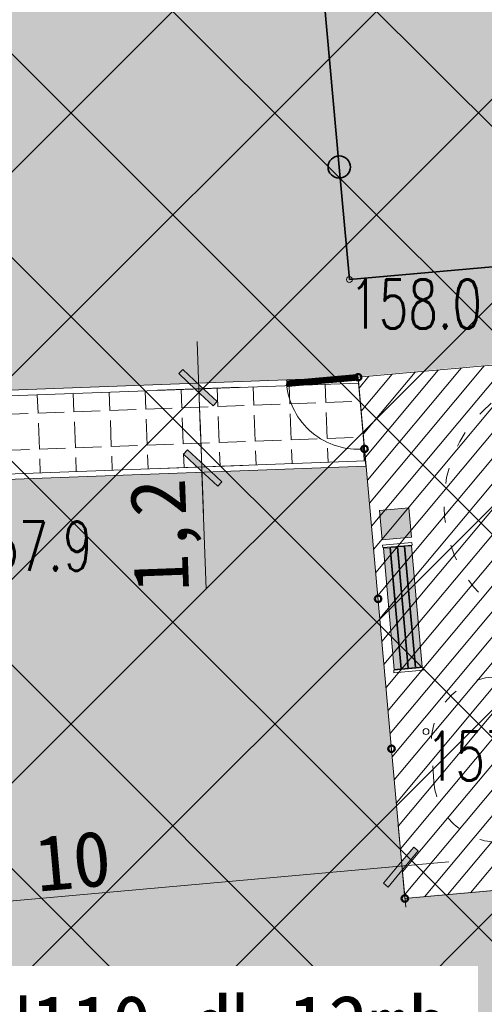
# Model space of a CAD drawing. Header units: feet. Extents: x 7493042 to 7493387, y 5986509 to 5986725.
# Tile 22 of 73: x 7493208 to 7493215, y 5986654 to 5986669. Entities that reach past the tile are written whole.
import ezdxf
from ezdxf import colors
from ezdxf.entities.mleader import LeaderData, LeaderLine
from ezdxf.enums import TextEntityAlignment as Align
from ezdxf.math import Vec2, Vec3

# ---------------------------------------------------------------- set-up
doc = ezdxf.new("R2010")
doc.units = ezdxf.units.FT
doc.header["$MEASUREMENT"] = 0
doc.linetypes.add('ACAD_ISO03W100', pattern=[30, 12, -18])
doc.linetypes.add('HIDDEN2', pattern=[4.7624999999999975, 3.174999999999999, -1.587499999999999])
doc.layers.get('0').update_dxf_attribs({"color": 250, "linetype": 'CONTINUOUS', "lineweight": 100})
doc.layers.get('Defpoints').update_dxf_attribs({"linetype": 'CONTINUOUS'})
doc.layers.add('2D_OGOLNE', color=7, linetype='CONTINUOUS')
for name, color, linetype, lineweight in [('_budynek', 7, 'CONTINUOUS', 50), ('_k_kreskowanie', 250, 'CONTINUOUS', 5), ('_k_urzadzenia', 250, 'CONTINUOUS', 13), ('_k_widok', 7, 'CONTINUOUS', 18), ('_k_wymiar', 7, 'CONTINUOUS', 13), ('_k_zarys', 7, 'HIDDEN2', 20), ('_k_ściany', 7, 'CONTINUOUS', 35), ('OTO_L_0', 7, 'CONTINUOUS', 35), ('OTR_T_1', 7, 'CONTINUOUS', 18), ('WYMIAR-ARCH', 7, 'CONTINUOUS', 9)]:
    doc.layers.add(name, color=color, linetype=linetype, lineweight=lineweight)
doc.styles.add('GENERATED_STYLE_1', font='MS Gothic.ttf')
doc.styles.get("Standard").update_dxf_attribs({"font": 'Simplex.SHX', "width": 0.75})
doc.dimstyles.new('zag 500', dxfattribs={"dimtxt": 0.85, "dimasz": 0.09, "dimexe": 1.25, "dimexo": 0.625, "dimgap": 0.1, "dimtad": 1, "dimtxsty": 'GENERATED_STYLE_1', "dimblk": 'W', "dimcen": 2.5, "dimse1": 1, "dimse2": 1, "dimclrd": 7, "dimclrt": 256, "dimadec": 0, "dimazin": 0, "dimtfac": 1, "dimtmove": 0, "dimatfit": 0, "dimfxl": 1.25, "dimlwd": 5, "dimarcsym": 0})

# ---------------------------------------------------------------- blocks, each defined once
blk = doc.blocks.new('2_OTRN')
at = {"linetype": 'Continuous'}
blk.add_circle((0, 0), 0.045, dxfattribs=at)
blk = doc.blocks.new('2123EPZ')
at = {"layer": '_k_widok', "linetype": 'ACAD_ISO03W100', "ltscale": 0.02}
blk.add_lwpolyline([(-3.064794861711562, -1.794999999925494, -0.2205930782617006), (-4.209800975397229, -1.263999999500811), (-4.25282537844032, -1.263999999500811, -0.4142135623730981), (-5.25282537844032, -0.2639999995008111), (-5.25282537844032, 0.2640000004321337, -0.414213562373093), (-4.25282537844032, 1.264000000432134), (-4.209800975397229, 1.264000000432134, -0.2205930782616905), (-3.064794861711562, 1.795000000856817), (-1.5, 1.795000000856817, -0.4142135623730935), (0, 0.2950000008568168), (0, -0.2949999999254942, -0.4142135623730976), (-1.5, -1.794999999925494)], format="xyb", close=True, dxfattribs=at)
blk = doc.blocks.new('3009EPZ')
at = {"layer": '_k_widok', "linetype": 'ACAD_ISO03W100', "ltscale": 0.02}
blk.add_circle((-2.000624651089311, 0), 2.000624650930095, dxfattribs=at)
blk = doc.blocks.new('ławka+kosz')
at = {"layer": '2D_OGOLNE', "linetype": 'Continuous', "lineweight": 0}
for points in [[(7.275957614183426e-12, 2490.000000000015), (450, 2490.000000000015), (450, 2040), (2.182787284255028e-11, 2040)], [(109.9999999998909, 50), (109.99999999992, 1910), (9.999999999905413, 1910), (9.999999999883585, 49.99999999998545)], [(219.99999999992, 1909.999999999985), (219.9999999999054, 49.99999999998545), (119.9999999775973, 50), (119.9999999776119, 1910)], [(329.9999999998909, 50), (329.99999999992, 1909.999999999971), (229.99999999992, 1910), (229.9999999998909, 49.9999999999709)], [(439.9999999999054, 1909.999999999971), (439.9999999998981, 49.99999999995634), (339.9999999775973, 49.9999999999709), (339.9999999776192, 1909.999999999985)]]:
    blk.add_hatch(color=255, dxfattribs=at).paths.add_polyline_path(points)
at = {"layer": '_k_urzadzenia'}
for p, q in [((7.275957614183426e-12, 2490.000000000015), (450.0000000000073, 2490.000000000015)), ((7.275957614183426e-12, 2040), (7.275957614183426e-12, 2490.000000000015)), ((450.0000000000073, 2490.000000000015), (450.0000000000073, 2040)), ((450.0000000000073, 2040), (7.275957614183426e-12, 2040)), ((2.182787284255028e-11, 1920), (2.182787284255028e-11, 1959.999999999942)), ((2.182787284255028e-11, 1959.999999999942), (450.0000000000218, 1959.999999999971)), ((450.0000000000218, 1959.999999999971), (450.0000000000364, 1919.999999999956)), ((450.0000000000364, 1919.999999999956), (2.182787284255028e-11, 1920)), ((109.99999999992, 1910), (9.999999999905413, 1910)), ((9.999999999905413, 1910), (9.999999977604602, 50)), ((109.9999999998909, 50), (109.99999999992, 1910)), ((219.99999999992, 1909.999999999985), (119.99999999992, 1909.999999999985)), ((119.99999999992, 1909.999999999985), (119.9999999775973, 50)), ((219.9999999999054, 49.99999999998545), (219.99999999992, 1909.999999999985)), ((329.99999999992, 1909.999999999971), (229.99999999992, 1910)), ((229.99999999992, 1910), (229.9999999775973, 49.99999999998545)), ((329.9999999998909, 50), (329.99999999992, 1909.999999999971)), ((439.9999999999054, 1909.999999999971), (339.9999999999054, 1909.999999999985)), ((339.9999999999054, 1909.999999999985), (339.9999999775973, 49.9999999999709)), ((439.9999999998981, 49.99999999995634), (439.9999999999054, 1909.999999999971)), ((0, 0), (7.275957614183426e-12, 39.99999999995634)), ((7.275957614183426e-12, 39.99999999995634), (450, 39.9999999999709)), ((450.0000000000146, -4.365574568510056e-11), (0, 0)), ((9.999999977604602, 50), (109.9999999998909, 50)), ((119.9999999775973, 50), (219.9999999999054, 49.99999999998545)), ((229.9999999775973, 49.99999999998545), (329.9999999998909, 50)), ((339.9999999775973, 49.9999999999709), (439.9999999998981, 49.99999999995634)), ((450, 39.9999999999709), (450.0000000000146, -4.365574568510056e-11))]:
    blk.add_line(p, q, dxfattribs=at)
blk = doc.blocks.new('W')
at = {"layer": 'WYMIAR-ARCH'}
h = blk.add_hatch(color=256, dxfattribs=at)
h.paths.add_polyline_path([(-2.220446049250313e-16, 0.7642135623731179), (-2.220446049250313e-16, 0), (0.6499999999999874, 0), (2.978427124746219, 2.328427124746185), (2.271320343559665, 3.035533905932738)])
h.paths.add_polyline_path([(-0.557106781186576, 0.2071067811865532), (-0.7642135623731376, 0), (0, 0), (0, 0.7642135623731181)])
h.paths.add_polyline_path([(0, -0.6499999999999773), (0.1499999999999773, -0.5), (0.6499999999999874, 0), (-2.220446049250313e-16, -2.220446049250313e-16)])
h.paths.add_polyline_path([(0, 0), (-0.7642135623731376, 0), (-3.385533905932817, -2.621320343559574), (-2.678427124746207, -3.328427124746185), (0, -0.6499999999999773)])
blk.add_hatch(color=256, dxfattribs=at).paths.add_polyline_path([(-0.7642135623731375, 0), (-3.385533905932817, -2.621320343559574), (-2.678427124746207, -3.328427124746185), (0, -0.649999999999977), (0, 0)])
for p, q in [((0, -7), (0, 7)), ((-0.557106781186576, 0.2071067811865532), (2.271320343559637, 3.035533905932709)), ((0.1499999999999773, -0.5), (2.97842712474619, 2.328427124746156)), ((2.271320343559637, 3.035533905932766), (2.97842712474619, 2.328427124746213)), ((-8, 0), (8, 0)), ((-0.557106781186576, 0.2071067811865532), (-3.385533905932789, -2.621320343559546)), ((0.1499999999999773, -0.5), (-2.678427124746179, -3.328427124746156)), ((-3.385533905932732, -2.62132034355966), (-2.678427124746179, -3.328427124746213))]:
    blk.add_line(p, q, dxfattribs=at)
blk = doc.blocks.new('*D351')
at = {"layer": '_k_wymiar', "color": 7, "lineweight": 5, "transparency": 16777216}
blk.add_line((-19.90999999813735, -7.501887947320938), (-10.09000000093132, -7.501887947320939), dxfattribs=at)
at = {"layer": 'Defpoints', "color": 0, "transparency": 16777216}
for p in [(-19.99999999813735, -4.050053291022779), (-10.00000000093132, -4.050053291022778), (-10.00000000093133, -7.50188794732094)]:
    blk.add_point(p, dxfattribs=at)
at = {"layer": '_k_wymiar', "color": 7, "lineweight": 5, "transparency": 16777216, "xscale": 0.09, "yscale": 0.09, "zscale": 0.09, "rotation": 180}
blk.add_blockref('W', (-19.99999999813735, -7.501887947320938), dxfattribs=at)
at = {"layer": '_k_wymiar', "color": 7, "lineweight": 5, "transparency": 16777216, "xscale": 0.09, "yscale": 0.09, "zscale": 0.09}
blk.add_blockref('W', (-10.00000000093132, -7.501887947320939), dxfattribs=at)
at = {"layer": '_k_wymiar', "transparency": 16777216, "insert": (-14.99999999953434, -6.97688794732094), "char_height": 0.85, "attachment_point": 5, "style": 'GENERATED_STYLE_1'}
blk.add_mtext('10', dxfattribs=at)
blk = doc.blocks.new('*D548')
at = {"layer": '_k_wymiar', "color": 7, "lineweight": 5, "transparency": 16777216}
for p, q in [((50.38796059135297, 34.88881922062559), (50.38796059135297, 34.97881922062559)), ((50.38796059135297, 34.79881922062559), (50.38796059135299, 33.60267018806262)), ((50.38796059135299, 33.51267018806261), (50.38796059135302, 31.73409150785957))]:
    blk.add_line(p, q, dxfattribs=at)
at = {"layer": 'Defpoints', "color": 0, "transparency": 16777216}
for p in [(45.00143985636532, 34.79881922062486), (45.0014398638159, 33.60267018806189), (50.38796059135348, 33.60267018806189)]:
    blk.add_point(p, dxfattribs=at)
at = {"layer": '_k_wymiar', "color": 7, "lineweight": 5, "transparency": 16777216, "xscale": 0.09, "yscale": 0.09, "zscale": 0.09}
for p, rotation in [((50.38796059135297, 34.79881922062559), 270.0000000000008), ((50.38796059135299, 33.60267018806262), 90.00000000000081)]:
    blk.add_blockref('W', p, dxfattribs=dict(at, rotation=rotation))
at = {"layer": '_k_wymiar', "transparency": 16777216, "insert": (49.80902658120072, 32.57838084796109), "char_height": 0.85, "attachment_point": 5, "rotation": 90.00000000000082, "style": 'GENERATED_STYLE_1'}
blk.add_mtext('1,2', dxfattribs=at)
blk = doc.blocks.new('st_arch')
at = {"layer": '_k_kreskowanie'}
h = blk.add_hatch(dxfattribs=at)
h.set_pattern_fill('ANSI37', color=251, scale=1.5)
h.set_pattern_definition([(45, (0, 0), (-0.1325825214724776, 0.1325825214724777), []), (135, (0, 0), (-0.1325825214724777, -0.1325825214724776), [])])
h.paths.add_polyline_path([(-3.651893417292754, -0.1649241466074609, 0.1831310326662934), (-4.930936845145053, 1.732734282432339), (-7.999900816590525, 1.451194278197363), (-7.281507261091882, -6.544039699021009, 0.1004428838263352), (-5.454968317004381, -6.373939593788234, 0.2309915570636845), (-3.621269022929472, -4.319969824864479, 0.1038149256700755)])
blk = doc.blocks.new('PZ')
at = {"layer": '_k_kreskowanie'}
h = blk.add_hatch(dxfattribs=at)
h.set_pattern_fill('ANSI31', color=30, scale=2)
h.set_pattern_definition([(44.99999999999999, (0, 9.999999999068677), (-0.1767766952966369, 0.1767766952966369), [])])
h.paths.add_polyline_path([(0, 0), (-10.00000000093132, -9.313225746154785e-10), (-10, -8), (0, -8.000000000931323)])
at = {"layer": '_budynek'}
for centre in [(-10.00000000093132, -9.313225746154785e-10), (-10.00000000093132, -9.313225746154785e-10), (-10, -1.100000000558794), (-10.00000000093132, -3.400000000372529), (-10.00000000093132, -5.700000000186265), (-10, -8)]:
    blk.add_circle(centre, 0.05, dxfattribs=at)
at = {"layer": '_k_widok', "const_width": 0.1}
blk.add_lwpolyline([(-10.00000000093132, -9.313225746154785e-10), (-11.10000000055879, -9.313225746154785e-10)], dxfattribs=at)
at = {"layer": '_k_widok', "linetype": 'ByBlock'}
blk.add_lwpolyline([(-10.00000000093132, -9.313225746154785e-10), (0, 0), (0, -8.000000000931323), (-10, -8)], close=True, dxfattribs=at)
at = {"layer": '_k_widok'}
blk.add_arc((-10.00000000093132, -9.313225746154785e-10), 1.099999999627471, 180, 270, dxfattribs=at)
at = {"layer": '_k_wymiar', "rotation": 358.818977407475}
blk.add_blockref('2123EPZ', (-4.142876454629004, -6.100376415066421), dxfattribs=at)
at = {"xscale": 0.001, "yscale": 0.001, "zscale": 0.001}
blk.add_blockref('ławka+kosz', (-9.859110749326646, -4.547453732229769), dxfattribs=at)
at = {"layer": '_k_wymiar'}
blk.add_blockref('3009EPZ', (-4.874138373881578, -2.223998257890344), dxfattribs=at)
dim = blk.add_aligned_dim(p1=(-19.99999999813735, -4.050053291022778), p2=(-10.00000000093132, -4.050053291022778), distance=-3.4518346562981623, dimstyle='zag 500', dxfattribs=at)
dim.commit()
dim.dimension.update_dxf_attribs({"geometry": '*D351', "text_midpoint": (-14.99999999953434, -6.97688794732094)})
at = {"layer": '_k_zarys', "ltscale": 0.25, "const_width": 0.1}
blk.add_lwpolyline([(-5.000000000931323, 9.999999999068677), (-10.00000001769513, 9.999999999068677, 0.4141958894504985), (-19.99999999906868, 0.0006033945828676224), (-19.99999999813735, -7.999846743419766, 0.414218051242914), (-10, -18.00000000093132), (-4.951093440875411, -18.00000000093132)], format="xyb", dxfattribs=at)
blk = doc.blocks.new('dz_89')
at = {"layer": '_k_kreskowanie'}
h = blk.add_hatch(dxfattribs=at)
h.set_pattern_fill('ANGLE', color=256, scale=2)
h.set_pattern_definition([(360, (43.11143985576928, 34.80267019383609), (0, 0.55), [0.4, -0.15]), (90, (43.11143985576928, 34.80267019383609), (-0.55, 3.469446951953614e-17), [0.4, -0.15])])
h.paths.add_polyline_path([(52.82968682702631, 34.79496827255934), (43.11143985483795, 34.80267019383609), (43.11143984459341, 33.60267020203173), (52.89207536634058, 33.60267020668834)])
at = {"layer": '_k_widok', "true_color": 0x727430, "transparency": 33554483}
h = blk.add_hatch(color=67, dxfattribs=at)
h.dxf.hatch_style = 1
edge = h.paths.add_edge_path()
edge.add_line((12.70902155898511, 26.38064855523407), (7.709021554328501, 26.38064852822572))
edge.add_line((7.709021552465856, 26.38064852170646), (7.70902153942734, 37.78064853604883))
edge.add_line((7.709021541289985, 37.78064853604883), (6.369776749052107, 37.78064852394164))
edge.add_line((6.369776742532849, 37.78064853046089), (5.615883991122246, 14.49525390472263))
edge.add_line((5.615883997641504, 14.49525390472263), (18.80389758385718, 14.91181113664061))
edge.add_line((18.80389758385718, 14.91181113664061), (15.54272840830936, 18.68720442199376))
edge.add_arc((24.35910540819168, 26.30271166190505), 11.65008386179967, 180.0006461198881, 220.8201588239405, ccw=False)
edge.add_line((12.70902155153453, 26.3025802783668), (12.70902155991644, 26.38064854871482))
h.paths.add_polyline_path([(40.3690215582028, 42.12779145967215), (6.460092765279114, 40.54843281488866), (6.369776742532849, 37.78064853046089), (20.17902156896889, 37.78064855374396), (20.17902156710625, 39.05064855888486), (40.38900848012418, 39.05064853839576)])
h.paths.add_polyline_path([(40.3890215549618, 27.15064852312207), (32.28902155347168, 27.15064854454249), (32.28902156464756, 24.75064854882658), (31.12902155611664, 24.75064853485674), (31.12902154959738, 22.41511134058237), (31.24902159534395, 22.41511131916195), (31.24902155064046, 18.7951111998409), (31.12902157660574, 18.79511121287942), (31.12902157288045, 17.37511119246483), (37.4009747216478, 17.37511119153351)], flags=16)
edge = h.paths.add_edge_path()
edge.add_line((28.96902152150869, 24.75064853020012), (18.20161191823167, 24.75064854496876))
edge.add_arc((24.35902610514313, 26.30268215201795), 6.350004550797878, 194.1472389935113, 220.8203165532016)
edge.add_line((19.55357563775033, 22.15175411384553), (19.67721045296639, 22.00862444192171))
edge.add_line((19.67721045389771, 22.00862444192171), (22.76096443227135, 18.72709242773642))
edge.add_arc((26.92873122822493, 24.47511123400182), 7.100000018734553, 234.0549274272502, 269.9999999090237)
edge.add_line((26.92873121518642, 17.37511121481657), (28.9690215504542, 17.37511119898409))
edge.add_line((28.96902155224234, 17.37511119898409), (28.96902155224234, 18.79511121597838))
edge.add_line((28.96902155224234, 18.79511121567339), (28.8490215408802, 18.79511121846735))
edge.add_line((28.84902154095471, 18.79511121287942), (28.84902155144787, 22.4151113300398))
edge.add_line((28.84902155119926, 22.4151113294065), (28.96902152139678, 22.41511132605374))
edge.add_line((28.9690215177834, 22.41511132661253), (28.96902151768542, 24.75064853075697))
edge = h.paths.add_edge_path()
edge.add_arc((13.99827481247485, 10.76081904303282), 6.350176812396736, 359.9259715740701, 400.8197376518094)
edge.add_line((18.80389758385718, 14.91181113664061), (5.609941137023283, 14.49506619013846))
edge.add_line((5.60994113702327, 14.49506619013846), (5.005610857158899, -5.566441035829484))
edge.add_line((5.005610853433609, -5.566441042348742), (4.94169659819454, -30.1910327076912))
edge.add_line((4.94169660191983, -30.19103270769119), (-10.95257287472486, -30.01103900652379))
edge.add_line((-10.95257287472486, -30.01103900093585), (-7.97976715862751, -62.86399820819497))
edge.add_line((-7.979767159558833, -62.86399821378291), (26.62697393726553, -58.20511747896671))
edge.add_line((26.62697393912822, -58.20511747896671), (32.59135868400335, -54.96423566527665))
edge.add_line((32.59135868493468, -54.96423566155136), (40.39575607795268, -43.59466002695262))
edge.add_line((40.39575607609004, -43.59466002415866), (36.09191652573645, -43.96657251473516))
edge.add_line((36.09191652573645, -43.96657251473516), (27.13389821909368, -44.82471283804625))
edge.add_line((27.13389822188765, -44.82471284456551), (21.40663926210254, -45.45580032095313))
edge.add_line((21.40663925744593, -45.45580031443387), (21.76153076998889, -48.25727015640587))
edge.add_line((21.76153076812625, -48.25727016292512), (13.38419240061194, -49.23040239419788))
edge.add_line((13.3841924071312, -49.23040239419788), (13.21135381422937, -47.69499205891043))
edge.add_line((13.2113538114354, -47.69499205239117), (7.145014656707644, -48.46539149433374))
edge.add_line((7.145014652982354, -48.465391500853), (4.158830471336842, -45.61260267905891))
edge.add_line((4.158830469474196, -45.61260267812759), (3.796435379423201, -42.43696575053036))
edge.add_line((3.796435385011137, -42.43696574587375), (5.607288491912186, -40.02250703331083))
edge.add_line((5.607288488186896, -40.02250703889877), (4.50924433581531, -31.20987534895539))
edge.add_line((4.509244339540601, -31.20987534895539), (7.406442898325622, -30.84037367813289))
edge.add_line((7.406442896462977, -30.84037367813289), (7.354475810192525, -25.59051912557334))
edge.add_line((7.354475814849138, -25.59051912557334), (13.5241225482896, -24.89589675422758))
edge.add_line((13.52412253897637, -24.89589675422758), (20.14724967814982, -24.10867510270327))
edge.add_line((20.14724967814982, -24.10867509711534), (20.30905911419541, -19.73186123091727))
edge.add_line((20.30905912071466, -19.73186123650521), (20.34844632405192, 10.75261436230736))
edge = h.paths.add_edge_path(flags=16)
edge.add_line((13.01895449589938, -13.43925650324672), (8.439511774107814, -13.33923487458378))
edge.add_line((8.439511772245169, -13.33923487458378), (8.26644729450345, -8.383656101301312))
edge.add_line((8.266447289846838, -8.38365610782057), (6.891811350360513, -8.398121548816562))
edge.add_line((6.891811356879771, -8.398121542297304), (6.954738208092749, 13.77454660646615))
edge.add_line((6.954738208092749, 13.77454659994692), (18.00234881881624, 13.77454662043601))
edge.add_line((18.00234881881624, 13.77454662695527), (17.97982610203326, -3.657293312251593))
edge.add_line((17.97982610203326, -3.657293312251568), (18.8359501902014, -3.658067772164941))
edge.add_line((18.83595019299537, -3.658067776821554), (18.83470074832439, -5.039304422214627))
edge.add_line((18.83470074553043, -5.039304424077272), (17.97804198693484, -5.038197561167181))
edge.add_line((17.9780419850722, -5.038197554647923), (17.97385397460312, -8.27958876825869))
edge.add_line((17.97385397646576, -8.27958876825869), (19.77666913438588, -8.506651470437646))
edge.add_line((19.77666913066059, -8.506651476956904), (19.72751823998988, -11.4468528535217))
edge.add_line((19.72751823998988, -11.4468528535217), (18.06569280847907, -11.46519165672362))
edge.add_line((18.06569281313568, -11.46519165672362), (18.02478807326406, -13.3749892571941))
edge.add_line((18.02478807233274, -13.3749892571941), (18.31841797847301, -13.48052910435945))
edge.add_line((18.31841797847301, -13.48052909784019), (18.31391199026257, -14.5805194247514))
edge.add_line((18.31391198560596, -14.58051943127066), (20.31551771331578, -14.58310556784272))
edge.add_line((20.3155177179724, -14.58310556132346), (20.31293363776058, -16.58310389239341))
edge.add_line((20.31293363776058, -16.58310389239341), (18.31071343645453, -16.58051694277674))
edge.add_line((18.31071343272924, -16.58051694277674), (18.30203254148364, -17.48049553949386))
edge.add_line((18.30203254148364, -17.48049553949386), (14.30206610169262, -17.46411012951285))
edge.add_line((14.30206610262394, -17.46411012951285), (14.31845152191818, -13.46414370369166))
edge.add_line((14.31845152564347, -13.46414370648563), (13.0189544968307, -13.43925650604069))
edge = h.paths.add_edge_path()
edge.add_line((70.70547728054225, -22.95664114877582), (71.4472457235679, -22.85710347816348))
edge.add_line((71.44724573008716, -22.85710347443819), (69.8489759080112, 11.45785041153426))
edge.add_line((69.8489759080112, 11.45785041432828), (26.86243700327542, 9.455688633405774))
edge.add_arc((32.74163792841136, 5.475111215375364), 7.100000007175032, 145.8996048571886, 179.9259717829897)
edge.add_line((25.64164385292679, 5.484284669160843), (25.62778908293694, -5.238872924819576))
edge.add_line((25.62778907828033, -5.238872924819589), (25.60720499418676, -21.17032181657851))
edge.add_line((25.60720499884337, -21.17032181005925), (27.299590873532, -23.25855136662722))
edge.add_line((27.29959087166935, -23.25855137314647), (27.12347947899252, -23.27948386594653))
edge.add_line((27.12347947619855, -23.27948385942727), (27.71707911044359, -26.05621343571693))
edge.add_line((27.71707911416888, -26.05621344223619), (29.53703548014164, -27.82601317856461))
edge.add_line((29.53703548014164, -27.82601317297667), (29.60346308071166, -27.82848015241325))
edge.add_line((29.6034630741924, -27.82848015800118), (36.52562348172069, -27.13329647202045))
edge.add_line((36.5256234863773, -27.13329646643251), (36.26258692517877, -25.0899024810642))
edge.add_line((36.26258692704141, -25.08990248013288), (36.07831178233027, -24.66276939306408))
edge.add_line((36.07831178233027, -24.66276939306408), (35.15574125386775, -23.36763865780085))
edge.add_line((35.15574125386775, -23.36763865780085), (35.00444155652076, -22.59148895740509))
edge.add_line((35.00444155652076, -22.59148896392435), (39.10632897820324, -22.11164607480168))
edge.add_line((39.10632897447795, -22.11164606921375), (39.20411890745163, -22.94759307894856))
edge.add_line((39.20411891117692, -22.94759307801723), (38.26454920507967, -25.0741886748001))
edge.add_line((38.26454920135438, -25.07418867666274), (38.50228764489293, -26.89560536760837))
edge.add_line((38.50228764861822, -26.89560536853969), (39.51359771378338, -26.79456247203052))
edge.add_line((39.51359771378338, -26.79456247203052), (41.05788775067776, -26.64026801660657))
edge.add_line((41.05788775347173, -26.6402680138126), (43.63170448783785, -26.38311060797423))
edge.add_line((43.63170448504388, -26.38311060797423), (44.91861283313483, -26.25453190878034))
edge.add_line((44.91861282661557, -26.25453191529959), (47.49242954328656, -25.99737448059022))
edge.add_line((47.49242954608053, -25.99737447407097), (49.95831791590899, -25.73115457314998))
edge.add_line((49.95831791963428, -25.73115457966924), (52.31213912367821, -25.45632046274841))
edge.add_line((52.31213912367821, -25.45632045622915), (58.19669211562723, -24.76923523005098))
edge.add_line((58.19669211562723, -24.76923523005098), (59.37360269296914, -24.63181821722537))
edge.add_line((59.37360268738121, -24.63181822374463), (60.55051330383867, -24.49440115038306))
edge.add_line((60.55051330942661, -24.49440114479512), (60.21025393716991, -21.28603019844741))
edge.add_line((60.21025393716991, -21.28603020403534), (62.11008556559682, -21.05637871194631))
edge.add_line((62.11008556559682, -21.05637870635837), (62.42622630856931, -24.13022891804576))
edge.add_line((62.42622630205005, -24.13022891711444), (64.211544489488, -25.36733802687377))
edge.add_line((64.21154449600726, -25.36733802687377), (70.90926426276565, -24.47528995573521))
edge.add_line((70.90926425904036, -24.47528996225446), (70.70547728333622, -22.95664114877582))
h.paths.add_polyline_path([(43.90902158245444, 33.17064851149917), (43.40902154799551, 33.17064852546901)], flags=17)
h.paths.add_polyline_path([(51.80902156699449, 33.17064855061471), (52.30902153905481, 33.17064853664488), (52.25776074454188, 33.17064853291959)], flags=17)
h.paths.add_polyline_path([(51.60902157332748, 31.97064854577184), (51.10902157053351, 31.97064853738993)], flags=17)
h.paths.add_polyline_path([(50.40902157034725, 31.97064852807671), (50.90902157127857, 31.970648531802)], flags=17)
h.paths.add_polyline_path([(49.70902156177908, 31.97064853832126), (50.20902156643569, 31.9706485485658)], flags=17)
h.paths.add_polyline_path([(49.50902157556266, 33.17064853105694), (49.00902156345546, 34.88798305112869)], flags=17)
h.paths.add_polyline_path([(48.30902154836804, 31.97064854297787), (48.80902156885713, 31.97064854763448)], flags=17)
h.paths.add_polyline_path([(48.10902155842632, 31.97064852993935), (47.60902157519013, 31.97064853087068)], flags=17)
h.paths.add_polyline_path([(47.40902157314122, 31.97064854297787), (46.90902157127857, 31.9706485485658)], flags=17)
h.paths.add_polyline_path([(46.20902156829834, 33.17064854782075), (46.70902156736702, 33.17064852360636)], flags=17)
h.paths.add_polyline_path([(46.00902155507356, 31.97064852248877), (45.50902155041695, 31.97064853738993)], flags=17)
h.paths.add_polyline_path([(45.30902156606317, 31.9706485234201), (44.80902154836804, 31.97064851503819)], flags=17)
h.paths.add_polyline_path([(44.60902157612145, 31.97064851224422), (44.109021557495, 31.97064851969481)], flags=17)
h.paths.add_polyline_path([(53.10176307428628, 26.89891276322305), (52.6837246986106, 34.88798304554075), (62.67006255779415, 35.41053103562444), (63.08810090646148, 27.421460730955)], flags=16)
edge = h.paths.add_edge_path()
edge.add_line((42.96902156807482, 26.89891279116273), (42.96902155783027, 27.8306485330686))
edge.add_line((42.96902155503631, 27.83064852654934), (40.38902156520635, 27.83064852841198))
edge.add_line((40.38902156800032, 27.83064853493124), (40.38902156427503, 27.17064853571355))
edge.add_line((40.38902156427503, 27.17064853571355), (37.4009747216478, 17.37511119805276))
edge.add_line((37.4009747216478, 17.37511119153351), (37.4009747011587, 12.57511119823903))
edge.add_line((37.4009747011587, 12.57511120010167), (32.74163790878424, 12.57511120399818))
edge.add_arc((32.74163790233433, 5.475111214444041), 7.099999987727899, 90.00000000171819, 145.8996045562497)
edge.add_line((26.86243701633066, 9.455688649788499), (69.8489759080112, 11.45785041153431))
edge.add_line((69.8489759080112, 11.45785041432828), (68.35975570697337, 43.43150139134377))
edge.add_line((68.3597557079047, 43.43150139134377), (40.36902155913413, 42.12779145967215))
edge.add_line((40.3690215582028, 42.12779145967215), (40.38902154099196, 39.05064854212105))
edge.add_line((40.38902154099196, 39.05064854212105), (40.38902155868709, 36.79064854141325))
edge.add_line((40.38902155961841, 36.79064854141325), (42.98902157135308, 36.79064853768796))
edge.add_line((42.98902156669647, 36.7906485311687), (42.98902155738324, 34.88798305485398))
edge.add_line((42.98902155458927, 34.88798305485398), (52.68372470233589, 34.88798305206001))
edge.add_line((52.68372470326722, 34.88798305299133), (53.10176307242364, 26.89891277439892))
edge.add_line((53.10176307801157, 26.8989127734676), (42.96902156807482, 26.89891278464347))
at = {"layer": '_k_widok', "color": 7}
for points in [[(43.13143985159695, 34.88269396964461), (52.82614299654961, 34.88269396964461), (52.89521368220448, 33.52269396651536), (43.13143986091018, 33.52264640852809)], [(43.13143985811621, 34.80267019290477), (52.82968682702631, 34.79496827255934), (52.89207536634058, 33.60267020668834), (43.13143986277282, 33.60267019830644)]]:
    blk.add_lwpolyline(points, close=True, dxfattribs=at)
at = {"layer": '_k_widok', "rotation": 2.995343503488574}
blk.add_blockref('PZ', (62.81248085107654, 35.40524195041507), dxfattribs=at)
at = {"layer": '_k_widok', "true_color": 0x727430, "transparency": 33554483}
h = blk.add_hatch(color=67, dxfattribs=at)
h.dxf.hatch_style = 1
h.paths.add_polyline_path([(52.89521368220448, 33.52269396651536), (43.13143985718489, 33.52264639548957), (43.13143986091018, 26.89362370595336), (53.24418137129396, 26.89362368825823)])
at = {"layer": '_k_wymiar'}
dim = blk.add_aligned_dim(p1=(45.00143985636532, 34.79881922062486), p2=(45.0014398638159, 33.60267018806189), distance=5.386520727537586, dimstyle='zag 500', dxfattribs=at)
dim.commit()
dim.dimension.update_dxf_attribs({"geometry": '*D548', "text_midpoint": (49.80902658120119, 32.57838084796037)})
at = {"layer": '_k_widok'}
ml = blk.add_multileader_mtext('Standard', dxfattribs=at)
ml.set_content('{\\fMS Gothic|b0|i0|c128|p49;DN110} {\\fMS Gothic|b0|i0|c128|p49;d}ł{\\fMS Gothic|b0|i0|c128|p49;.12mb}', color=256, style='GENERATED_STYLE_1')
ml.set_leader_properties()
ml.build(insert=Vec2(0, 0))
ml.multileader.update_dxf_attribs({"text_right_attachment_type": 6, "dogleg_length": 0.3600000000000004, "arrow_head_size": 1})
ctx = ml.context
ctx.base_point, ctx.char_height, ctx.arrow_head_size, ctx.landing_gap_size, ctx.plane_origin, ctx.plane_x_axis, ctx.plane_y_axis = Vec3(46.27020601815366, 25.21995080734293), 0.9, 1, 0.09000000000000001, Vec3(27.23243227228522, 37.26787911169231), Vec3(0.999311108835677, -0.03711209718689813), Vec3(0.03711209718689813, 0.999311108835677)
ctx.right_attachment, ctx.text_align_type = 6, 2
notes = []
notes.append((ctx, [(1, (1, 1, 0), (45.91045401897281, 25.23331116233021), (0.9993111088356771, -0.03711209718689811), 0.3600000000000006, [(0, [(43.01870705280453, 22.94253318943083)], 0, [])])]))
ctx.mtext.insert, ctx.mtext.text_direction, ctx.mtext.rotation, ctx.mtext.width, ctx.mtext.defined_height, ctx.mtext.alignment, ctx.mtext.flow_direction = Vec3(53.85502282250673, 25.39086435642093), Vec3(0.999311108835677, -0.03711209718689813), 6.246064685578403, 7.705450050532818, 4.428952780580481, 3, 5
ctx.mtext.has_bg_fill, ctx.mtext.bg_color, ctx.mtext.bg_scale_factor, ctx.mtext.bg_transparency, ctx.mtext.use_window_bg_color = 1, -1073741824, 1.5, 0, 1
for ctx, leaders in notes:
    for number, flags, end, landing, length, lines in leaders:
        leader = LeaderData()
        leader.index, (leader.has_last_leader_line, leader.has_dogleg_vector, leader.attachment_direction) = number, flags
        leader.last_leader_point, leader.dogleg_vector, leader.dogleg_length = Vec3(end), Vec3(landing), length
        for number, points, colour, breaks in lines:
            line = LeaderLine()
            line.index, line.vertices, line.color, line.breaks = number, Vec3.list(points), colors.encode_raw_color(colour), breaks
            leader.lines.append(line)
        ctx.leaders.append(leader)

msp = doc.modelspace()

# ---------------------------------------------------------------- linework, layer by layer
at = {"layer": 'OTO_L_0'}
for p, q in [((7493212.460000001, 5986674.63), (7493213.134620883, 5986667.160402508)), ((7493213.134620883, 5986667.160402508), (7493213.289999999, 5986665.44)), ((7493213.289999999, 5986665.44), (7493220.760049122, 5986666.109601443))]:
    msp.add_line(p, q, dxfattribs=at)
msp.add_circle((7493213.134620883, 5986667.160402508), 0.17, dxfattribs=at)

# ---------------------------------------------------------------- block references
at = {"layer": '_k_ściany', "color": 4, "xscale": 11.74033149, "yscale": 11.74033149, "zscale": 11.74033149, "rotation": 270}
msp.add_blockref('st_arch', (7493229.551674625, 5986601.524765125), dxfattribs=at)
at = {"layer": 'OTR_T_1'}
for p in [(7493213.289999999, 5986665.44), (7493214.46, 5986658.53)]:
    msp.add_blockref('2_OTRN', p, dxfattribs=at)

# ---------------------------------------------------------------- texts
at = {"layer": 'OTR_T_1', "lineweight": 9, "width": 0.7}
for s, p in [('158.0', (7493213.289999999, 5986665.44)), ('157.9', (7493207.34, 5986661.74)), ('157.9', (7493214.46, 5986658.53))]:
    msp.add_text(s, height=0.75, dxfattribs=at).set_placement(p, align=Align.TOP_LEFT)

# ---------------------------------------------------------------- next in the draw order: block references
at = {"layer": '_k_ściany', "rotation": 2.126854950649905}
msp.add_blockref('dz_89', (7493161.928738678, 5986627.126837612), dxfattribs=at)

doc.saveas('drawing.dxf')
